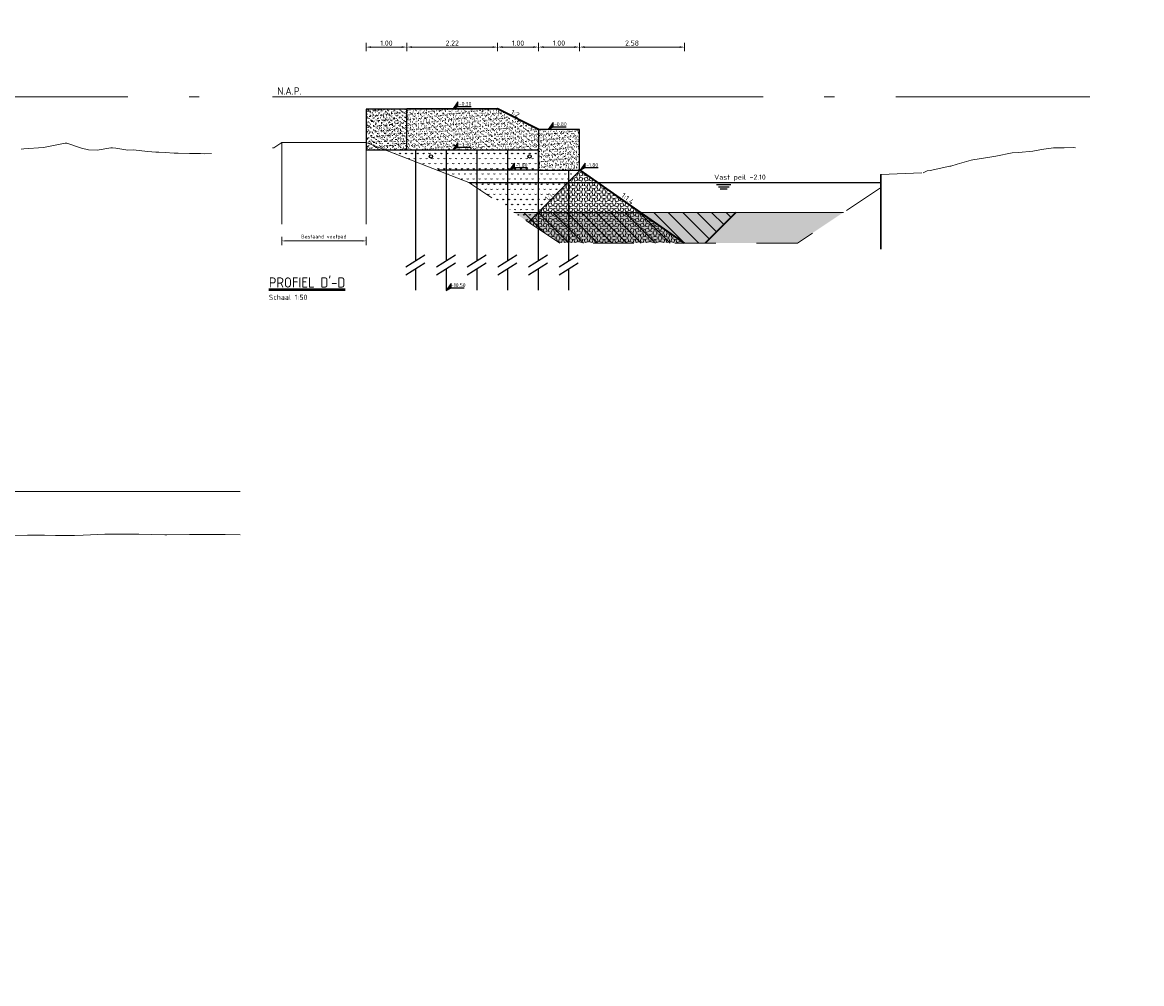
# Model space of a CAD drawing. Header units: metres. Extents: x -1 to 222837, y -2 to 853657.
# Tile 30 of 256: x 111474 to 111502, y 425608 to 425632. Entities that reach past the tile are written whole.
import ezdxf
from ezdxf.enums import TextEntityAlignment as Align

# ---------------------------------------------------------------- set-up
doc = ezdxf.new("R2010")
doc.units = ezdxf.units.M
doc.header["$XCLIPFRAME"] = 0
doc.linetypes.add('1-1', pattern=[20, 10, -10])
doc.linetypes.add('AL-NAP_LIJN', pattern=[15.25, 12, -1.5, 0.25, -1.5])
for name, color, linetype in [('A-LEGENDA', 7, 'Continuous'), ('PR-WATER', 140, 'Continuous'), ('PR-WATER @ 0.05', 140, 'Continuous'), ('Verticale drainage', 4, 'Continuous'), ('X-REF', 7, 'Continuous')]:
    doc.layers.add(name, color=color, linetype=linetype)
for name, color, linetype, lineweight in [('A-TXT-T25', 7, 'Continuous', 25), ('A-TXT-T50', 4, 'Continuous', 50), ('B-ALG', 8, 'Continuous', 5), ('B-ALG_TXT', 8, 'Continuous', 5), ('B-WE-GW-GROND_SLIB-A', 252, 'Continuous', 18), ('B-WE-GW-MAAIVELD-GD', 93, 'Continuous', 18), ('B-WE-VH-VERHARDING_FUNDERING-A', 7, 'Continuous', 18), ('N-WE-AM-NAP-G', 7, 'AL-NAP_LIJN', 18), ('N-WE-AM-NAP-T25', 7, 'Continuous', 25), ('N-WE-GW-BERM-G', 90, 'Continuous', 35), ('N-WE-GW-WATERGANG-WERK-A', 92, 'Continuous', 18), ('N-WE-VH-VERHARDING_FUNDERING-A', 7, 'Continuous', 18), ('X-XX-AL-HOOGTELABEL-S', 90, 'Continuous', 25)]:
    doc.layers.add(name, color=color, linetype=linetype, lineweight=lineweight)
doc.styles.add('NLCS-ISO', font='NLCS-ISO.ttf')
doc.styles.add('NLCS-ISO-ANNOTATIEF-T25', font='NLCS-ISO.ttf', dxfattribs={"height": 2.5})
doc.styles.add('NLCS-ISO-M200-T25', font='NLCS-ISO.ttf', dxfattribs={"height": 0.5})
doc.styles.add('NLCS-ISO-M50-T18', font='NLCS-ISO.ttf')
doc.styles.add('RPS_25', font='isocp.shx', dxfattribs={"height": 2.5})
doc.styles.add('RPS_50', font='isocp.shx', dxfattribs={"height": 5})
doc.dimstyles.new('NLCS-ANNOTATIEF-T25-PIJL', dxfattribs={"dimtxt": 2.5, "dimasz": 2.5, "dimexe": 2, "dimexo": 2, "dimgap": 0.7, "dimtad": 1, "dimzin": 0, "dimdsep": 46, "dimtxsty": 'NLCS-ISO-ANNOTATIEF-T25', "dimcen": 0, "dimdle": 2, "dimclrd": 256, "dimclre": 256, "dimclrt": 256, "dimadec": 5, "dimazin": 0, "dimtfac": 1, "dimtofl": 0, "dimtmove": 1, "dimatfit": 0, "dimfxl": 2, "dimfxlon": 1, "dimtfillclr": 254, "dimtolj": 1, "dimtzin": 0, "dimlwd": 18, "dimlwe": 18, "dimarcsym": 0})
doc.dimstyles.new('NLCS-M50-T18-PIJL-X_L2_H5', dxfattribs={"dimscale": 0.05, "dimtxt": 1.8, "dimasz": 1.8, "dimexe": 2, "dimexo": 2, "dimgap": 0.7, "dimtad": 1, "dimzin": 0, "dimdsep": 46, "dimtxsty": 'NLCS-ISO-M50-T18', "dimcen": 0, "dimdle": 2, "dimclrd": 256, "dimclre": 256, "dimclrt": 256, "dimadec": 5, "dimazin": 0, "dimtfac": 1, "dimtofl": 0, "dimtmove": 1, "dimatfit": 0, "dimfxl": 2, "dimfxlon": 1, "dimtfillclr": 254, "dimtolj": 1, "dimtzin": 0, "dimlwd": 18, "dimlwe": 18, "dimarcsym": 0})
picture_1 = doc.add_image_def('image1.ecw', size_in_pixel=(400001, 250001))
picture_2 = doc.add_image_def('image2.ecw', size_in_pixel=(120000, 80000))

# ---------------------------------------------------------------- blocks, each defined once
blk = doc.blocks.new('ALG_ONDERSCHRIFT')
at = {"layer": 'A-TXT-T25', "style": 'RPS_25'}
for tag, p in [('ONDERSCHRIFT-SUBREGEL1', (2, -13)), ('ONDERSCHRIFT-SUBREGEL2', (2, -17.5))]:
    blk.add_attdef(tag, p, '', height=2.5, dxfattribs=at)
at = {"layer": 'A-TXT-T50', "style": 'RPS_50'}
blk.add_attdef('%%UONDERSCHRIFT-TITEL', (2, -7), '', height=5, dxfattribs=at)
blk = doc.blocks.new('DOORSNEDE_WATERLIJN')
at = {"linetype": 'Continuous'}
for p, q in [((-3.51, -1), (3.51, -1)), ((-2.63, -2), (2.62, -2)), ((-1.74, -3), (1.72, -3))]:
    blk.add_line(p, q, dxfattribs=at)
blk = doc.blocks.new('*D1792')
at = {"layer": 'B-ALG_TXT', "linetype": 'Continuous', "lineweight": 18, "transparency": 16777216}
for p, q in [((111480.62, 425626.475), (111480.62, 425626.275)), ((111482.683, 425626.475), (111482.683, 425626.275)), ((111480.71, 425626.375), (111482.593, 425626.375))]:
    blk.add_line(p, q, dxfattribs=at)
at = {"layer": 'B-ALG_TXT', "transparency": 16777216}
for points in [[(111480.71, 425626.39), (111480.71, 425626.36), (111480.62, 425626.375)], [(111482.593, 425626.39), (111482.593, 425626.36), (111482.683, 425626.375)]]:
    blk.add_solid(points, dxfattribs=at)
at = {"layer": 'Defpoints', "color": 0, "transparency": 16777216}
for p in [(111480.62, 425626.587), (111482.683, 425626.587), (111482.683, 425626.375)]:
    blk.add_point(p, dxfattribs=at)
at = {"layer": 'B-ALG_TXT', "transparency": 16777216, "insert": (111481.651, 425626.468), "char_height": 0.09, "attachment_point": 5, "style": 'NLCS-ISO-M50-T18'}
blk.add_mtext('\\A1;Bestaand voetpad', dxfattribs=at)
blk = doc.blocks.new('SAL-HOOGTELABEL_01-SO')
for p, q in [((-2.46, 1.31), (-8.84, 1.31)), ((-2.46, 1.31), (-2.46, 3.44)), ((-2.46, 3.44), (0, 0)), ((0, 0), (-2.46, 1.31))]:
    blk.add_line(p, q)
blk.add_solid([(-2.46, 3.44), (-2.46, 1.31), (0, 0)])
at = {"style": 'NLCS-ISO'}
blk.add_attdef('...', text='', height=1.8, dxfattribs=at).set_placement((-5.96, 2.61), align=Align.MIDDLE)
blk = doc.blocks.new('*D1799')
at = {"layer": 'A-TXT-T25', "linetype": 'Continuous', "lineweight": 18, "transparency": 16777216}
for p, q in [((111482.683, 425631.018), (111482.683, 425631.218)), ((111483.683, 425631.018), (111483.683, 425631.218)), ((111482.808, 425631.118), (111483.558, 425631.118))]:
    blk.add_line(p, q, dxfattribs=at)
at = {"layer": 'A-TXT-T25', "transparency": 16777216}
for points in [[(111482.808, 425631.139), (111482.808, 425631.097), (111482.683, 425631.118)], [(111483.558, 425631.139), (111483.558, 425631.097), (111483.683, 425631.118)]]:
    blk.add_solid(points, dxfattribs=at)
at = {"layer": 'Defpoints', "color": 0, "transparency": 16777216}
for p in [(111483.683, 425631.118), (111482.683, 425629.602), (111483.683, 425629.602)]:
    blk.add_point(p, dxfattribs=at)
at = {"layer": 'A-TXT-T25', "transparency": 16777216, "insert": (111483.183, 425631.216), "char_height": 0.125, "attachment_point": 5, "style": 'NLCS-ISO-ANNOTATIEF-T25'}
blk.add_mtext('\\A1;1.00', dxfattribs=at)
blk = doc.blocks.new('*D1800')
at = {"layer": 'A-TXT-T25', "linetype": 'Continuous', "lineweight": 18, "transparency": 16777216}
for p, q in [((111483.683, 425631.018), (111483.683, 425631.218)), ((111485.904, 425631.018), (111485.904, 425631.218)), ((111483.808, 425631.118), (111485.779, 425631.118))]:
    blk.add_line(p, q, dxfattribs=at)
at = {"layer": 'A-TXT-T25', "transparency": 16777216}
for points in [[(111483.808, 425631.139), (111483.808, 425631.097), (111483.683, 425631.118)], [(111485.779, 425631.139), (111485.779, 425631.097), (111485.904, 425631.118)]]:
    blk.add_solid(points, dxfattribs=at)
at = {"layer": 'Defpoints', "color": 0, "transparency": 16777216}
for p in [(111485.904, 425631.118), (111483.683, 425629.602), (111485.904, 425629.603)]:
    blk.add_point(p, dxfattribs=at)
at = {"layer": 'A-TXT-T25', "transparency": 16777216, "insert": (111484.793, 425631.216), "char_height": 0.125, "attachment_point": 5, "style": 'NLCS-ISO-ANNOTATIEF-T25'}
blk.add_mtext('\\A1;2.22', dxfattribs=at)
blk = doc.blocks.new('*D1805')
at = {"layer": 'A-TXT-T25', "linetype": 'Continuous', "lineweight": 18, "transparency": 16777216}
for p, q in [((111486.905, 425631.018), (111486.905, 425631.218)), ((111487.905, 425631.018), (111487.905, 425631.218)), ((111487.03, 425631.118), (111487.78, 425631.118))]:
    blk.add_line(p, q, dxfattribs=at)
at = {"layer": 'A-TXT-T25', "transparency": 16777216}
for points in [[(111487.03, 425631.139), (111487.03, 425631.097), (111486.905, 425631.118)], [(111487.78, 425631.139), (111487.78, 425631.097), (111487.905, 425631.118)]]:
    blk.add_solid(points, dxfattribs=at)
at = {"layer": 'Defpoints', "color": 0, "transparency": 16777216}
for p in [(111487.905, 425631.118), (111486.905, 425629.102), (111487.905, 425629.102)]:
    blk.add_point(p, dxfattribs=at)
at = {"layer": 'A-TXT-T25', "transparency": 16777216, "insert": (111487.405, 425631.216), "char_height": 0.125, "attachment_point": 5, "style": 'NLCS-ISO-ANNOTATIEF-T25'}
blk.add_mtext('\\A1;1.00', dxfattribs=at)
blk = doc.blocks.new('*D1964')
at = {"layer": 'A-TXT-T25', "linetype": 'Continuous', "lineweight": 18, "transparency": 16777216}
for p, q in [((111487.905, 425631.018), (111487.905, 425631.218)), ((111490.48, 425631.018), (111490.48, 425631.218)), ((111488.03, 425631.118), (111490.355, 425631.118))]:
    blk.add_line(p, q, dxfattribs=at)
at = {"layer": 'A-TXT-T25', "transparency": 16777216}
for points in [[(111488.03, 425631.139), (111488.03, 425631.097), (111487.905, 425631.118)], [(111490.355, 425631.139), (111490.355, 425631.097), (111490.48, 425631.118)]]:
    blk.add_solid(points, dxfattribs=at)
at = {"layer": 'Defpoints', "color": 0, "transparency": 16777216}
for p in [(111490.48, 425631.118), (111487.905, 425629.102), (111490.48, 425626.322)]:
    blk.add_point(p, dxfattribs=at)
at = {"layer": 'A-TXT-T25', "transparency": 16777216, "insert": (111489.193, 425631.216), "char_height": 0.125, "attachment_point": 5, "style": 'NLCS-ISO-ANNOTATIEF-T25'}
blk.add_mtext('\\A1;2.58', dxfattribs=at)
blk = doc.blocks.new('*D1984')
at = {"layer": 'A-TXT-T25', "linetype": 'Continuous', "lineweight": 18, "transparency": 16777216}
for p, q in [((111485.904, 425631.018), (111485.904, 425631.218)), ((111486.905, 425631.018), (111486.905, 425631.218)), ((111486.029, 425631.118), (111486.78, 425631.118))]:
    blk.add_line(p, q, dxfattribs=at)
at = {"layer": 'A-TXT-T25', "transparency": 16777216}
for points in [[(111486.029, 425631.139), (111486.029, 425631.097), (111485.904, 425631.118)], [(111486.78, 425631.139), (111486.78, 425631.097), (111486.905, 425631.118)]]:
    blk.add_solid(points, dxfattribs=at)
at = {"layer": 'Defpoints', "color": 0, "transparency": 16777216}
for p in [(111486.905, 425631.118), (111485.904, 425629.603), (111486.905, 425629.102)]:
    blk.add_point(p, dxfattribs=at)
at = {"layer": 'A-TXT-T25', "transparency": 16777216, "insert": (111486.404, 425631.216), "char_height": 0.125, "attachment_point": 5, "style": 'NLCS-ISO-ANNOTATIEF-T25'}
blk.add_mtext('\\A1;1.00', dxfattribs=at)

msp = doc.modelspace()

# ---------------------------------------------------------------- hatches: boundary and pattern name
at = {"layer": 'B-WE-GW-GROND_SLIB-A', "transparency": 33554585}
h = msp.add_hatch(dxfattribs=at)
h.set_pattern_fill('AGW-GROND_SLIB', color=256, style=0, pattern_type=2)
h.set_pattern_definition([(0, (111490.92723, 425626.8304), (0, 0.5), [0.1, -0.15, 0.05, -0.2]), (0, (111491.27723, 425626.8429), (0, 0.5), [0.1, -0.4]), (0, (111491.22723, 425626.8679), (0, 0.5), [0.05, -0.45]), (0, (111490.95223, 425626.8804), (0, 0.5), [0.025, -0.35, 0.025, -0.1]), (0, (111491.12723, 425626.9054), (0, 0.5), [0.1, -0.15, 0.025, -2.25]), (0, (111491.00223, 425626.9179), (0, 0.5), [0.075, -0.425]), (0, (111491.12723, 425626.9304), (0, 0.5), [0.15, -0.35]), (0, (111490.97723, 425626.9429), (0, 0.5), [0.1, -0.4]), (0, (111491.17723, 425637.0804), (0, 0.5), [0.25, -0.25]), (0, (111491.02723, 425626.9804), (0, 0.5), [0.05, -0.15, 0.1, -0.2]), (0, (111491.37723, 425626.9929), (0, 0.5), [0.1, -0.4]), (0, (111491.27723, 425627.0054), (0, 0.5), [0.05, -0.45]), (0, (111491.17723, 425627.0179), (0, 0.5), [0.05, -0.45]), (0, (111490.92723, 425627.0304), (0, 0.5), [0.1, -0.4]), (0, (111491.17723, 425627.0429), (0, 0.5), [0.1, -0.4]), (0, (111491.17723, 425627.0679), (0, 0.5), [0.1, -0.1, 0.1, -0.2]), (0, (111491.07723, 425627.0929), (0, 0.5), [0.05, -0.25, 0.1, -0.1]), (0, (111491.17723, 425627.1054), (0, 0.5), [0.15, -0.35]), (0, (111491.17723, 425627.1304), (0, 0.5), [0.1, -0.4]), (0, (111490.97723, 425627.1429), (0, 0.5), [0.15, -0.2, 0.05, -0.1]), (0, (111490.97723, 425627.1679), (0, 0.5), [0.25, -0.25]), (0, (111491.27723, 425627.1804), (0, 0.5), [0.05, -0.45]), (0, (111491.12723, 425627.1929), (0, 0.5), [0.1, -0.4]), (0, (111491.02723, 425627.2054), (0, 0.5), [0.05, -0.2, 0.05, -0.2]), (0, (111490.97723, 425627.2179), (0, 0.5), [0.05, -0.15, 0.1, -0.2]), (0, (111491.07723, 425627.2304), (0, 0.5), [0.05, -0.25, 0.05, -0.15]), (0, (111491.17723, 425627.2429), (0, 0.5), [0.15, -0.35]), (0, (111490.97723, 425627.2679), (0, 0.5), [0.1, -0.4]), (0, (111491.22723, 425627.2804), (0, 0.5), [0.05, -0.45]), (0, (111491.32723, 425627.2929), (0, 0.5), [0.05, -0.45]), (14.0362, (111491.27723, 425626.86791), (0.5, -2e-11), [0.0515, -2.010053]), (14.0362, (111491.32723, 425626.98041), (0.5, -2e-11), [0.0515, -2.010053]), (14.0362, (111491.27723, 425627.28041), (0.5, -2e-11), [0.0515, -2.010053]), (14.0362, (111491.12723, 425627.09291), (0.5, -2e-11), [0.0515, -2.010053]), (14.0362, (111491.22723, 425627.16791), (0.5, -2e-11), [0.0515, -2.010053]), (14.0362, (111491.27723, 425627.13041), (0.5, -2e-11), [0.0515, -2.010053]), (14.0362, (111491.02723, 425627.21791), (0.5, -2e-11), [0.0515, -2.010053]), (14.0362, (111491.22723, 425627.19291), (0.5, -2e-11), [0.0515, -2.010053]), (14.0362, (111491.32723, 425627.00541), (0.5, -2e-11), [0.103, -1.958553]), (14.0362, (111491.27723, 425627.04291), (0.5, -2e-11), [0.103, -1.958553]), (14.0362, (111491.27723, 425627.06791), (0.5, -2e-11), [0.103, -1.958553]), (165.9638, (111491.12723, 425626.90541), (-0.5, -2e-11), [0.0515, -0.103, 0.0515, -1.855553]), (165.9638, (111491.02723, 425626.98041), (-0.5, -2e-11), [0.0515, -2.010053]), (165.9638, (111491.02723, 425627.20541), (-0.5, -2e-11), [0.103, -1.958553]), (194.0362, (111491.27723, 425626.84291), (-0.5, 2e-11), [0.0515, -2.010053]), (345.9638, (111491.37723, 425626.84291), (0.5, 2e-11), [0.0515, -2.010053]), (345.9638, (111491.22723, 425627.01791), (0.5, 2e-11), [0.0515, -2.010053]), (345.9638, (111491.32723, 425627.10541), (0.5, 2e-11), [0.0515, -2.010053]), (345.9638, (111491.12723, 425627.14291), (0.5, 2e-11), [0.0515, -2.010053]), (345.9638, (111491.07723, 425627.20541), (0.5, 2e-11), [0.0515, -2.010053]), (345.9638, (111491.12723, 425627.23041), (0.5, 2e-11), [0.0515, -2.010053]), (345.9638, (111491.12723, 425627.14291), (0.5, 2e-11), [0.0515, -2.010053]), (345.9638, (111491.27723, 425627.21791), (0.5, 2e-11), [0.206, -1.855553]), (345.9638, (111490.97723, 425626.88041), (0.5, 2e-11), [0.206, -1.855553]), (345.9638, (111491.02723, 425626.91791), (0.5, 2e-11), [0.206, -1.855553]), (345.9638, (111491.07723, 425626.94291), (0.5, 2e-11), [0.0515, -0.103, 0.103, -1.804053]), (345.9638, (111491.07723, 425626.98041), (0.5, 2e-11), [0.103, -0.103, 0.103, -1.752553]), (345.9638, (111491.02723, 425627.03041), (0.5, 2e-11), [0.206, -1.855553]), (345.9638, (111490.97723, 425627.06791), (0.5, 2e-11), [0.206, -1.855553]), (345.9638, (111490.97723, 425627.09291), (0.5, 2e-11), [0.206, -1.855553]), (345.9638, (111491.32723, 425627.24291), (0.5, 2e-11), [0.0515, -2.010053]), (345.9638, (111491.37723, 425627.29291), (0.5, 1e-07), [0.103, -1.958553]), (345.9638, (111491.07723, 425627.26791), (0.5, 1e-07), [0.103, -1.958553]), (345.9638, (111491.02723, 425626.83041), (0.5, 9e-09), [0.206, -1.855553]), (345.9638, (111491.32723, 425627.18041), (0.5, 9e-09), [0.1545, -1.907053]), (345.9638, (111491.37723, 425627.14291), (0.5, 9e-09), [0.309, -1.752553])])
h.paths.add_polyline_path([(111494.3644, 425627.0723), (111486.3041, 425627.0723), (111487.4291, 425626.3223), (111493.2394, 425626.3223)])
at = {"layer": 'B-WE-VH-VERHARDING_FUNDERING-A', "transparency": 33554585}
h = msp.add_hatch(dxfattribs=at)
h.set_pattern_fill('AVH-FUNDERING_BIMS', color=256, scale=0.5, style=0, pattern_type=2)
h.set_pattern_definition([(30, (111483.08286, 425616.25779), (0.0721688, 0.12499997), [0.025, -0.225]), (150, (111483.08286, 425616.25779), (-0.14433755, 3e-08), [0.025, -0.225])])
h.paths.add_polyline_path([(111487.9201, 425628.1023), (111486.905, 425628.1023), (111486.905, 425628.6023), (111483.1516, 425628.6023), (111483.6828, 425628.3963), (111485.2023, 425627.8068), (111486.6557, 425626.8379)])
at = {"layer": 'N-WE-GW-WATERGANG-WERK-A', "transparency": 33554687}
h = msp.add_hatch(dxfattribs=at)
h.set_pattern_fill('AGW-WERK_ONTGRAVEN', color=256, style=0, pattern_type=2)
h.set_pattern_definition([(135, (-38.6461, -10.59553), (-0.1767766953, -0.1767766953), [])])
h.paths.add_polyline_path([(111490.9801, 425626.3223), (111491.7301, 425627.0723), (111486.3041, 425627.0723), (111487.4291, 425626.3223)])
at = {"layer": 'N-WE-VH-VERHARDING_FUNDERING-A', "transparency": 33554585}
h = msp.add_hatch(dxfattribs=at)
h.set_pattern_fill('AVH-FUNDERING_ZAND', color=256, style=0, pattern_type=2)
h.set_pattern_definition([(37.5, (5.59709, -21.27225), (-0.003149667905, 0.09634118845), [0, -0.076, 0, -0.085, 0, -0.08125]), (7.5, (5.59709, -21.27225), (0.088488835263, 0.14110730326), [0, -0.041, 0, -0.0685, 0, -0.02625]), (327.5, (5.53559, -21.27225), (0.155707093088, 0.000282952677), [0, -0.025, 0, -0.09, 0, -0.1175]), (317.5, (5.53559, -21.27225), (0.15030633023, 0.043883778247), [0, -0.0125, 0, -0.059, 0, -0.0675])])
h.paths.add_polyline_path([(111482.6828, 425628.6023), (111483.6828, 425628.6023), (111483.6828, 425629.6023), (111482.6828, 425629.6023)])
h = msp.add_hatch(dxfattribs=at)
h.set_pattern_fill('AVH-FUNDERING_ZAND', color=256, style=0, pattern_type=2)
h.set_pattern_definition([(37.5, (5.59709, -21.478295), (-0.003149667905, 0.09634118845), [0, -0.076, 0, -0.085, 0, -0.08125]), (7.5, (5.59709, -21.4783), (0.088488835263, 0.14110730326), [0, -0.041, 0, -0.0685, 0, -0.02625]), (327.5, (5.53559, -21.478295), (0.155707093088, 0.000282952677), [0, -0.025, 0, -0.09, 0, -0.1175]), (317.5, (5.53559, -21.4783), (0.15030633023, 0.043883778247), [0, -0.0125, 0, -0.059, 0, -0.0675])])
h.paths.add_polyline_path([(111486.905, 425628.6023), (111486.905, 425629.1023), (111485.8947, 425629.6031), (111483.6828, 425629.6023), (111483.6828, 425628.6023)])
h = msp.add_hatch(dxfattribs=at)
h.set_pattern_fill('AVH-FUNDERING_ZAND', color=256, style=0, pattern_type=2)
h.set_pattern_definition([(37.5, (5.819365, -21.478295), (-0.003149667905, 0.09634118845), [0, -0.076, 0, -0.085, 0, -0.08125]), (7.5, (5.81936, -21.4783), (0.088488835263, 0.14110730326), [0, -0.041, 0, -0.0685, 0, -0.02625]), (327.5, (5.757865, -21.478295), (0.155707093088, 0.000282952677), [0, -0.025, 0, -0.09, 0, -0.1175]), (317.5, (5.75786, -21.4783), (0.15030633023, 0.043883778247), [0, -0.0125, 0, -0.059, 0, -0.0675])])
h.paths.add_polyline_path([(111486.905, 425628.1023), (111487.905, 425628.1023), (111487.905, 425629.1023), (111486.905, 425629.1023)])
h = msp.add_hatch(dxfattribs=at)
h.set_pattern_fill('AVH-FUNDERING_GRANULAAT_LAVA', color=256, style=0, pattern_type=2)
h.set_pattern_definition([(18.435, (111487.14231, 425626.28482), (0.1250001, 0.1250001), [0.079057, -0.079057, 0.079057, -0.158114]), (71.565, (111487.14231, 425626.35982), (5e-09, 0.2500002), [0.079057, -0.158114, 0.079057, -0.079057]), (108.435, (111487.11731, 425626.35982), (-0.1250001, 0.1250001), [0.079057, -0.158114, 0.079057, -0.079057]), (161.565, (111487.11731, 425626.28482), (-0.2500002, 5e-09), [0.079057, -0.079057, 0.079057, -0.158114])])
h.paths.add_polyline_path([(111487.9201, 425628.1023), (111486.6557, 425626.8379), (111487.4291, 425626.3223), (111490.4801, 425626.3223)])

# ---------------------------------------------------------------- linework, layer by layer
msp.add_line((111486.6557, 425626.8379), (111487.9201, 425628.1023))
at = {"color": 4, "flags": 128}
for points in [[(111482.6828, 425628.6023), (111483.6828, 425628.6023), (111483.6828, 425629.6023), (111482.6828, 425629.6023)], [(111486.905, 425628.1023), (111487.905, 425628.1023), (111487.905, 425629.1023), (111486.905, 425629.1023)]]:
    msp.add_lwpolyline(points, close=True, dxfattribs=at)
at = {"flags": 128}
for points in [[(111483.6828, 425628.6023), (111486.905, 425628.6023)], [(111486.905, 425628.1023), (111484.4405, 425628.1023)]]:
    msp.add_lwpolyline(points, dxfattribs=at)
at = {"linetype": '1-1', "ltscale": 0.1, "flags": 128}
for points in [[(111483.6602, 425625.7447), (111484.1235, 425626.0371)], [(111484.4102, 425625.7447), (111484.8735, 425626.0371)], [(111485.1602, 425625.7447), (111485.6235, 425626.0371)], [(111485.9102, 425625.7447), (111486.3735, 425626.0371)], [(111486.6602, 425625.7447), (111487.1235, 425626.0371)], [(111487.4102, 425625.7447), (111487.8735, 425626.0371)], [(111483.6602, 425625.5447), (111484.1235, 425625.8371)], [(111484.4102, 425625.5447), (111484.8735, 425625.8371)], [(111485.1602, 425625.5447), (111485.6235, 425625.8371)], [(111485.9102, 425625.5447), (111486.3735, 425625.8371)], [(111486.6602, 425625.5447), (111487.1235, 425625.8371)], [(111487.4102, 425625.5447), (111487.8735, 425625.8371)]]:
    msp.add_lwpolyline(points, dxfattribs=at)
at = {"color": 5}
for centre in [(111484.2707, 425628.4423), (111486.6845, 425628.4423)]:
    msp.add_circle(centre, 0.04, dxfattribs=at)
at = {"layer": 'B-ALG', "flags": 128}
msp.add_lwpolyline([(111495.2916, 425626.1726), (111495.2916, 425628.0016), (111495.2716, 425628.0016), (111495.2716, 425626.1726)], dxfattribs=at)
at = {"layer": 'B-ALG_TXT', "linetype": '1-1', "ltscale": 0.2, "flags": 128}
for points in [[(111480.6199, 425628.7816), (111480.6199, 425626.3745)], [(111482.6828, 425628.7841), (111482.6828, 425626.3745)]]:
    msp.add_lwpolyline(points, dxfattribs=at)
at = {"layer": 'B-WE-GW-GROND_SLIB-A', "flags": 128}
msp.add_lwpolyline([(111486.3041, 425627.0723), (111494.3644, 425627.0723)], dxfattribs=at)
msp.add_lwpolyline([(111486.3041, 425627.0723), (111494.3644, 425627.0723)], dxfattribs=at)
at = {"layer": 'B-WE-GW-MAAIVELD-GD', "color": 93, "linetype": 'Continuous', "lineweight": 18}
for points in [[(111474.2406, 425628.6238), (111474.3135, 425628.6292), (111474.7901, 425628.6606), (111475.3234, 425628.7666), (111475.3396, 425628.7709), (111475.359, 425628.7645), (111475.7231, 425628.6447), (111475.8892, 425628.605), (111476.1006, 425628.5929), (111476.4387, 425628.6542), (111476.478, 425628.6564), (111476.5644, 425628.6469), (111476.8555, 425628.5988), (111476.9882, 425628.5998), (111477.3433, 425628.5629), (111477.5377, 425628.5489), (111477.6103, 425628.5443), (111477.7697, 425628.5355), (111477.9878, 425628.5228), (111478.0872, 425628.5191), (111478.3652, 425628.5153), (111478.6367, 425628.5109), (111478.7427, 425628.5086), (111478.9034, 425628.5102)], [(111480.3983, 425628.6542), (111480.4253, 425628.6526), (111480.4496, 425628.6686), (111480.6199, 425628.7816), (111482.4066, 425628.7839), (111482.6828, 425628.7841), (111482.8061, 425628.7364), (111485.2023, 425627.8068)], [(111496.3198, 425628.0428), (111496.413, 425628.093), (111496.4883, 425628.0955), (111496.9727, 425628.2016), (111496.9909, 425628.207), (111497.1513, 425628.2532), (111497.4935, 425628.3542), (111497.5324, 425628.3622), (111497.9961, 425628.4311), (111498.0921, 425628.4465), (111498.4987, 425628.527), (111498.6519, 425628.5387), (111499.0013, 425628.5748), (111499.2116, 425628.6095), (111499.5039, 425628.6552), (111499.7713, 425628.6554), (111500.0065, 425628.6607), (111500.0455, 425628.6556)], [(111479.6034, 425619.1854), (111479.2351, 425619.1885), (111479.1688, 425619.1889), (111478.4983, 425619.1908), (111478.488, 425619.1909), (111478.3631, 425619.1897), (111477.8073, 425619.1844), (111477.7615, 425619.1839), (111477.1265, 425619.2002), (111477.0248, 425619.1996), (111476.4457, 425619.1989), (111476.288, 425619.2001), (111475.765, 425619.1735), (111475.5513, 425619.1664), (111475.0842, 425619.1693), (111474.8145, 425619.173), (111474.4034, 425619.1764), (111474.0777, 425619.1656)]]:
    msp.add_lwpolyline(points, dxfattribs=at)
at = {"layer": 'B-WE-GW-MAAIVELD-GD', "color": 93, "linetype": '1-1', "lineweight": 18, "ltscale": 0.1}
for points in [[(111495.2816, 425628.0016), (111496.3198, 425628.0428)], [(111495.2716, 425627.6771), (111493.2394, 425626.3223), (111487.4291, 425626.3223), (111485.2023, 425627.8068)]]:
    msp.add_lwpolyline(points, dxfattribs=at)
at = {"layer": 'N-WE-AM-NAP-G'}
for p, q in [((111449.6034, 425629.9023), (111478.9034, 425629.9023)), ((111480.3983, 425629.9023), (111500.3983, 425629.9023)), ((111479.6034, 425620.242), (111449.6034, 425620.242))]:
    msp.add_line(p, q, dxfattribs=at)
at = {"layer": 'N-WE-GW-BERM-G'}
msp.add_lwpolyline([(111486.905, 425629.1023), (111485.9035, 425629.6031), (111483.6828, 425629.6023)], dxfattribs=at)
at = {"layer": 'N-WE-GW-BERM-G', "flags": 128}
for points in [[(111490.4801, 425626.3223), (111487.9201, 425628.1023)], [(111491.7301, 425627.0723), (111490.9801, 425626.3223)]]:
    msp.add_lwpolyline(points, dxfattribs=at)
at = {"layer": 'PR-WATER', "flags": 128}
msp.add_lwpolyline([(111485.2091, 425627.8023), (111495.2716, 425627.8023)], dxfattribs=at)
at = {"layer": 'Verticale drainage', "flags": 128}
for points in [[(111483.8918, 425628.6023), (111483.8918, 425625.8909)], [(111484.6418, 425628.6023), (111484.6418, 425625.8909)], [(111485.3918, 425628.6023), (111485.3918, 425625.8909)], [(111486.1418, 425628.6023), (111486.1418, 425625.8909)], [(111486.8918, 425628.6023), (111486.8918, 425625.8909)], [(111487.6418, 425628.1023), (111487.6418, 425625.8909)], [(111483.8918, 425625.6909), (111483.8918, 425625.1659)], [(111484.6418, 425625.6909), (111484.6418, 425625.1659)], [(111485.3918, 425625.6909), (111485.3918, 425625.1659)], [(111486.1418, 425625.6909), (111486.1418, 425625.1659)], [(111486.8918, 425625.6909), (111486.8918, 425625.1659)], [(111487.6418, 425625.6909), (111487.6418, 425625.1659)]]:
    msp.add_lwpolyline(points, dxfattribs=at)

# ---------------------------------------------------------------- block references
at = {"layer": 'A-LEGENDA', "xscale": 0.05, "yscale": 0.05, "zscale": 0.05}
msp.add_blockref('ALG_ONDERSCHRIFT', (111480.2057, 425625.5828), dxfattribs=at).add_auto_attribs({'%%UONDERSCHRIFT-TITEL': "%%uPROFIEL D'-D", 'ONDERSCHRIFT-SUBREGEL1': 'Schaal 1:50'})
at = {"layer": 'PR-WATER @ 0.05', "xscale": 0.05, "yscale": 0.05, "zscale": 0.05}
msp.add_blockref('DOORSNEDE_WATERLIJN', (111491.4382, 425627.8023), dxfattribs=at)
at = {"layer": 'X-XX-AL-HOOGTELABEL-S'}
ref = msp.add_blockref('SAL-HOOGTELABEL_01-SO', (111484.8104, 425629.6023), dxfattribs=dict(at, xscale=-0.05, yscale=0.05))
ref.add_attrib('...', '-0.30', dxfattribs={"layer": '0', "height": 0.09, "style": 'NLCS-ISO'}).set_placement((111485.1082, 425629.7327), align=Align.MIDDLE)
ref = msp.add_blockref('SAL-HOOGTELABEL_01-SO', (111487.1412, 425629.1023), dxfattribs=dict(at, xscale=-0.05, yscale=0.05))
ref.add_attrib('...', '-0.80', dxfattribs={"layer": '0', "height": 0.09, "style": 'NLCS-ISO'}).set_placement((111487.439, 425629.2327), align=Align.MIDDLE)
ref = msp.add_blockref('SAL-HOOGTELABEL_01-SO', (111484.8104, 425628.6023), dxfattribs=dict(at, xscale=-0.05, yscale=0.05))
ref.add_attrib('...', '-1.30', dxfattribs={"layer": '0', "height": 0.09, "style": 'NLCS-ISO'}).set_placement((111485.1082, 425628.7327), align=Align.MIDDLE)
ref = msp.add_blockref('SAL-HOOGTELABEL_01-SO', (111486.1909, 425628.1023), dxfattribs=dict(at, xscale=-0.05, yscale=0.05))
ref.add_attrib('...', '-1.80', dxfattribs={"layer": '0', "height": 0.09, "style": 'NLCS-ISO'}).set_placement((111486.4887, 425628.2327), align=Align.MIDDLE)
ref = msp.add_blockref('SAL-HOOGTELABEL_01-SO', (111487.9201, 425628.1023), dxfattribs=dict(at, xscale=-0.05, yscale=0.05))
ref.add_attrib('...', '-1.80', dxfattribs={"layer": '0', "height": 0.09, "style": 'NLCS-ISO'}).set_placement((111488.2179, 425628.2327), align=Align.MIDDLE)
ref = msp.add_blockref('SAL-HOOGTELABEL_01-SO', (111484.6418, 425625.1639), dxfattribs=dict(at, xscale=-0.05, yscale=0.05))
ref.add_attrib('...', '-10.50', dxfattribs={"layer": '0', "height": 0.09, "style": 'NLCS-ISO'}).set_placement((111484.9397, 425625.2943), align=Align.MIDDLE)

# ---------------------------------------------------------------- texts
at = {"layer": 'A-TXT-T25', "char_height": 0.125, "width": 2.236067, "style": 'NLCS-ISO-ANNOTATIEF-T25'}
for s, insert, attachment_point, rotation in [('1:2', (111486.2691, 425629.5951), 1, 332.62941), ('1:1', (111487.1744, 425627.5587), 3, 45.81154), ('1:1,4', (111488.9938, 425627.5614), 1, 321.63022)]:
    msp.add_mtext(s, dxfattribs=dict(at, insert=insert, attachment_point=attachment_point, rotation=rotation))
at = {"layer": 'A-TXT-T25', "insert": (111492.4652, 425627.9979), "char_height": 0.125, "width": 2.236067, "attachment_point": 3, "style": 'NLCS-ISO-ANNOTATIEF-T25'}
msp.add_mtext('Vast peil -2.10', dxfattribs=at)
at = {"layer": 'N-WE-AM-NAP-T25', "insert": (111480.5124, 425630.1333), "char_height": 0.18, "attachment_point": 1, "style": 'NLCS-ISO-M200-T25'}
msp.add_mtext_dynamic_manual_height_columns('N.A.P.', width=9.75278, gutter_width=1.25, heights=[0], dxfattribs=at)

# ---------------------------------------------------------------- dimensions: what is measured, and where the dimension line sits
at = {"layer": 'A-TXT-T25'}
for base, p1, p2, picture, middle in [((111483.6828, 425631.1181), (111482.6828, 425629.6023), (111483.6828, 425629.6023), '*D1799', (111483.1828, 425631.2156)), ((111485.9035, 425631.1181), (111483.6828, 425629.6023), (111485.9035, 425629.6031), '*D1800', (111484.7931, 425631.2156)), ((111486.905, 425631.1181), (111485.9035, 425629.6031), (111486.905, 425629.1023), '*D1984', (111486.4043, 425631.2156)), ((111487.905, 425631.1181), (111486.905, 425629.1023), (111487.905, 425629.1023), '*D1805', (111487.405, 425631.2156)), ((111490.4801, 425631.1181), (111487.905, 425629.1023), (111490.4801, 425626.3223), '*D1964', (111489.1926, 425631.2156))]:
    dim = msp.add_linear_dim(base=base, p1=p1, p2=p2, dimstyle='NLCS-ANNOTATIEF-T25-PIJL', dxfattribs=at)
    dim.commit()
    dim.dimension.update_dxf_attribs({"geometry": picture, "text_midpoint": middle})
at = {"layer": 'B-ALG_TXT'}
dim = msp.add_linear_dim(base=(111482.6828, 425626.3745), p1=(111480.6199, 425626.5874), p2=(111482.6828, 425626.5874), text='Bestaand voetpad', dimstyle='NLCS-M50-T18-PIJL-X_L2_H5', dxfattribs=at)
dim.commit()
dim.dimension.update_dxf_attribs({"geometry": '*D1792', "text_midpoint": (111481.6513, 425626.468)})

# ---------------------------------------------------------------- pictures from other files: only their frames are drawn
at = {"layer": 'X-REF'}
image = msp.add_image(picture_1, insert=(100000.0001, 424999.9001), size_in_units=(40000, 25000.0375), dxfattribs=at)
image.set_boundary_path([(93497.8255, 208977.5368), (156894.5073, 250000.5)])
image = msp.add_image(picture_2, insert=(109499.5231, 424999.9595), size_in_units=(6001.8618, 4001.2412), dxfattribs=at)
image.dxf.flags = 7

doc.saveas('drawing.dxf')
